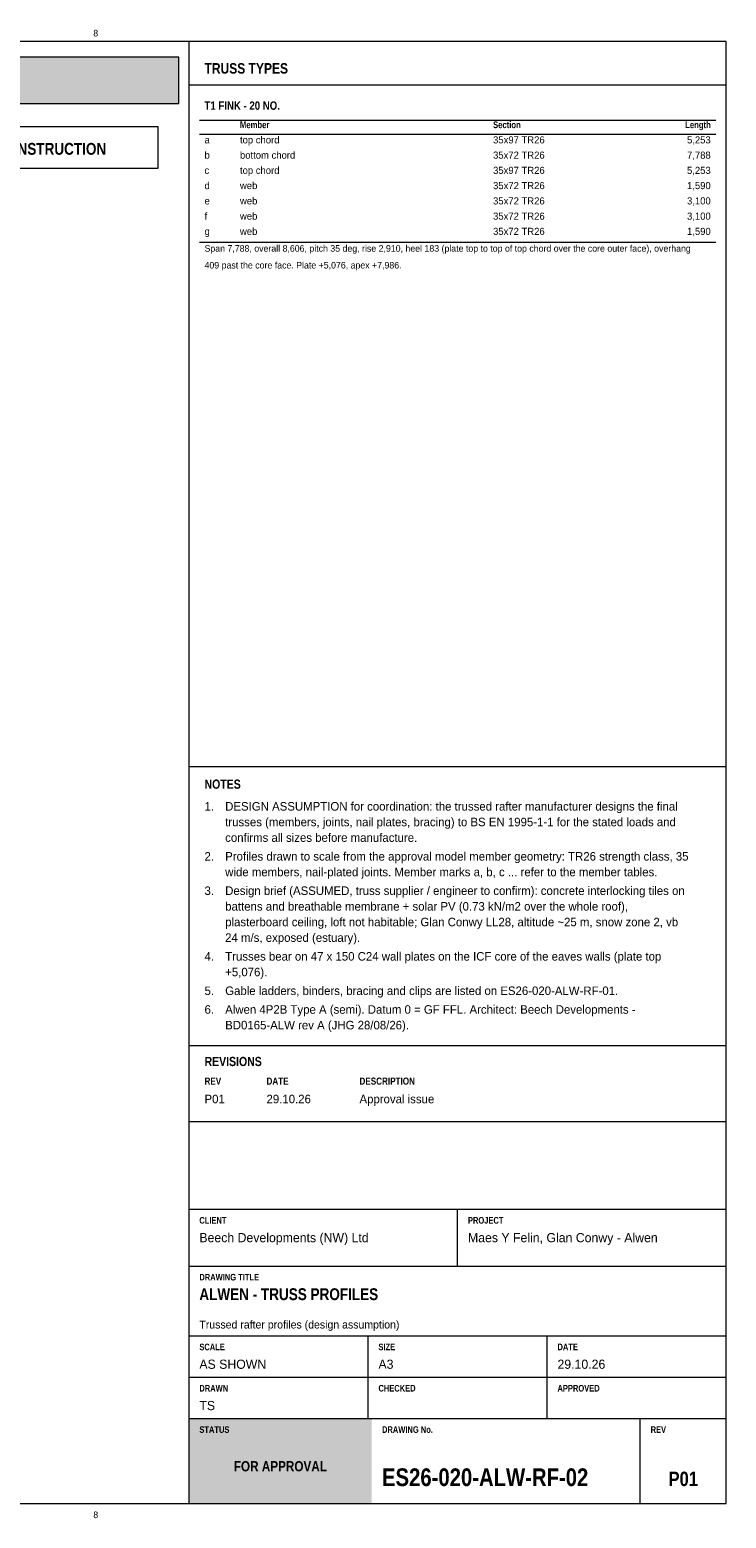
# Model space of a CAD drawing. Header units: millimetres. Extents: x 17 to 413, y 4 to 292.
# Tile 3 of 3: x 278 to 413, y 4 to 292. Entities that reach past the tile are written whole.
import ezdxf
from ezdxf.enums import TextEntityAlignment as Align

# ---------------------------------------------------------------- set-up
doc = ezdxf.new("R2010")
doc.units = ezdxf.units.MM
for name, color, linetype in [('FILL-TEAL', 7, 'Continuous'), ('FILL-WHITE', 7, 'Continuous'), ('LINE-INK', 7, 'Continuous'), ('LINE-RED', 7, 'Continuous'), ('LINE-TEAL', 7, 'Continuous'), ('TEXT-EPS', 7, 'Continuous'), ('TEXT-INK', 7, 'Continuous'), ('TEXT-RED', 7, 'Continuous'), ('TEXT-STEEL_GREY', 7, 'Continuous'), ('TEXT-TEAL', 7, 'Continuous'), ('TEXT-WHITE', 7, 'Continuous')]:
    doc.layers.add(name, color=color, linetype=linetype)
doc.styles.add('OpenSansCondensed-Bold', font='OpenSansCondensed-Bold.ttf')

msp = doc.modelspace()

# ---------------------------------------------------------------- hatches: boundary and pattern name
at = {"layer": 'FILL-TEAL', "true_color": 0x009e85}
h = msp.add_hatch(color=256, dxfattribs=at)
h.dxf.hatch_style = 1
h.paths.add_polyline_path([(309.01, 7), (344.37, 7), (344.37, 23.5), (309.01, 23.5)])
at = {"layer": 'FILL-WHITE', "true_color": 0xfff5f0}
h = msp.add_hatch(color=256, dxfattribs=at)
h.dxf.hatch_style = 1
h.paths.add_polyline_path([(23, 278), (307, 278), (307, 287), (23, 287)])

# ---------------------------------------------------------------- linework, layer by layer
at = {"layer": 'LINE-INK', "lineweight": 5}
for p, q in [((309, 7), (309, 290)), ((311, 274.8), (411, 274.8)), ((311, 272.05), (411, 272.05)), ((311, 251.18), (411, 251.18)), ((309, 149.68), (413, 149.68)), ((309, 95.7), (413, 95.7)), ((309, 81), (413, 81)), ((309, 64), (413, 64)), ((361, 53), (361, 64)), ((309, 53), (413, 53)), ((309, 39.5), (413, 39.5)), ((343.67, 31.5), (343.67, 39.5)), ((378.33, 31.5), (378.33, 39.5)), ((309, 31.5), (413, 31.5)), ((343.67, 23.5), (343.67, 31.5)), ((378.33, 23.5), (378.33, 31.5)), ((309, 23.5), (413, 23.5)), ((396.36, 7), (396.36, 23.5))]:
    msp.add_line(p, q, dxfattribs=at)
msp.add_lwpolyline([(20, 7), (413, 7), (413, 290), (20, 290)], close=True, dxfattribs=at)
at = {"layer": 'LINE-RED', "lineweight": 5}
for points in [[(23, 278), (307, 278), (307, 287), (23, 287)], [(226.21, 265.5), (303, 265.5), (303, 273.5), (226.21, 273.5)]]:
    msp.add_lwpolyline(points, close=True, dxfattribs=at)
at = {"layer": 'LINE-TEAL', "lineweight": 5}
msp.add_line((309, 281.6), (413, 281.6), dxfattribs=at)

# ---------------------------------------------------------------- texts
at = {"layer": 'TEXT-EPS', "style": 'OpenSansCondensed-Bold'}
msp.add_text('STATUS', height=1.27, dxfattribs=at).set_placement((311, 20.7))
at = {"layer": 'TEXT-INK', "style": 'OpenSansCondensed-Bold'}
for s, height, p in [('T1 FINK - 20 NO.', 1.6256, (312, 276.8)), ('NOTES', 1.778, (312, 145.38)), ('REVISIONS', 1.778, (312, 91.7)), ('ALWEN - TRUSS PROFILES', 2.286, (311, 46.4)), ('ES26-020-ALW-RF-02', 3.429, (346.36, 10.4))]:
    msp.add_text(s, height=height, dxfattribs=at).set_placement(p)
at = {"layer": 'TEXT-INK'}
for s, height, p in [('a', 1.37, (312, 270.29)), ('top chord', 1.372, (318.86, 270.29)), ('35x97 TR26', 1.372, (367.86, 270.29)), ('b', 1.37, (312, 267.34)), ('bottom chord', 1.3716, (318.86, 267.34)), ('35x72 TR26', 1.372, (367.86, 267.34)), ('c', 1.37, (312, 264.39)), ('top chord', 1.372, (318.86, 264.39)), ('35x97 TR26', 1.372, (367.86, 264.39)), ('d', 1.37, (312, 261.44)), ('web', 1.372, (318.86, 261.44)), ('35x72 TR26', 1.372, (367.86, 261.44)), ('e', 1.37, (312, 258.48)), ('web', 1.372, (318.86, 258.48)), ('35x72 TR26', 1.372, (367.86, 258.48)), ('f', 1.37, (312, 255.53)), ('web', 1.372, (318.86, 255.53)), ('35x72 TR26', 1.372, (367.86, 255.53)), ('g', 1.37, (312, 252.58)), ('web', 1.372, (318.86, 252.58)), ('35x72 TR26', 1.372, (367.86, 252.58)), ('1.', 1.651, (312, 141.15)), ('DESIGN ASSUMPTION for coordination: the trussed rafter manufacturer designs the final', 1.651, (316, 141.15)), ('trusses (members, joints, nail plates, bracing) to BS EN 1995-1-1 for the stated loads and', 1.651, (316, 138.12)), ('confirms all sizes before manufacture.', 1.651, (316, 135.1)), ('2.', 1.651, (312, 131.47)), ('Profiles drawn to scale from the approval model member geometry: TR26 strength class, 35', 1.651, (316, 131.47)), ('wide members, nail-plated joints. Member marks a, b, c ... refer to the member tables.', 1.651, (316, 128.44)), ('3.', 1.651, (312, 124.82)), ('Design brief (ASSUMED, truss supplier / engineer to confirm): concrete interlocking tiles on', 1.651, (316, 124.82)), ('battens and breathable membrane + solar PV (0.73 kN/m2 over the whole roof),', 1.651, (316, 121.79)), ('plasterboard ceiling, loft not habitable; Glan Conwy LL28, altitude ~25 m, snow zone 2, vb', 1.651, (316, 118.76)), ('24 m/s, exposed (estuary).', 1.651, (316, 115.74)), ('4.', 1.651, (312, 112.11)), ('Trusses bear on 47 x 150 C24 wall plates on the ICF core of the eaves walls (plate top', 1.651, (316, 112.11)), ('+5,076).', 1.651, (316, 109.08)), ('5.', 1.651, (312, 105.45)), ('Gable ladders, binders, bracing and clips are listed on ES26-020-ALW-RF-01.', 1.651, (316, 105.45)), ('6.', 1.651, (312, 101.83)), ('Alwen 4P2B Type A (semi). Datum 0 = GF FFL. Architect: Beech Developments -', 1.651, (316, 101.83)), ('BD0165-ALW rev A (JHG 28/08/26).', 1.651, (316, 98.8)), ('P01', 1.651, (312, 84.5)), ('29.10.26', 1.651, (324, 84.5)), ('Approval issue', 1.651, (342, 84.5)), ('Beech Developments (NW) Ltd', 1.778, (311, 57.6)), ('Maes Y Felin, Glan Conwy - Alwen', 1.778, (363, 57.6)), ('AS SHOWN', 1.778, (311, 33.1)), ('A3', 1.778, (345.67, 33.1)), ('29.10.26', 1.778, (380.33, 33.1)), ('TS', 1.778, (311, 25.1))]:
    msp.add_text(s, height=height, dxfattribs=at).set_placement(p)
for s, p in [('5,253', (410, 270.29)), ('7,788', (410, 267.34)), ('5,253', (410, 264.39)), ('1,590', (410, 261.44)), ('3,100', (410, 258.48)), ('3,100', (410, 255.53)), ('1,590', (410, 252.58))]:
    msp.add_text(s, height=1.372, dxfattribs=at).set_placement(p, align=Align.RIGHT)
at = {"layer": 'TEXT-INK', "style": 'OpenSansCondensed-Bold'}
msp.add_text('P01', height=2.794, dxfattribs=at).set_placement((404.68, 10.4), align=Align.CENTER)
at = {"layer": 'TEXT-RED', "style": 'OpenSansCondensed-Bold'}
msp.add_text('FOR APPROVAL - NOT FOR CONSTRUCTION', height=2.286, dxfattribs=at).set_placement((264.6, 268.1), align=Align.CENTER)
at = {"layer": 'TEXT-STEEL_GREY'}
for p in [(290.94, 291), (290.94, 4.2)]:
    msp.add_text('8', height=1.27, dxfattribs=at).set_placement(p, align=Align.CENTER)
at = {"layer": 'TEXT-STEEL_GREY', "style": 'OpenSansCondensed-Bold'}
for s, height, p in [('Member', 1.295, (318.86, 273.25)), ('Section', 1.295, (367.86, 273.25)), ('REV', 1.372, (312, 88.1)), ('DATE', 1.372, (324, 88.1)), ('DESCRIPTION', 1.3716, (342, 88.1)), ('CLIENT', 1.27, (311, 61.2)), ('PROJECT', 1.27, (363, 61.2)), ('DRAWING TITLE', 1.27, (311, 50.2)), ('SCALE', 1.27, (311, 36.7)), ('SIZE', 1.27, (345.67, 36.7)), ('DATE', 1.27, (380.33, 36.7)), ('DRAWN', 1.27, (311, 28.7)), ('CHECKED', 1.27, (345.67, 28.7)), ('APPROVED', 1.27, (380.33, 28.7)), ('DRAWING No.', 1.27, (346.36, 20.7)), ('REV', 1.27, (398.36, 20.7))]:
    msp.add_text(s, height=height, dxfattribs=at).set_placement(p)
msp.add_text('Length', height=1.295, dxfattribs=at).set_placement((410, 273.25), align=Align.RIGHT)
at = {"layer": 'TEXT-STEEL_GREY'}
for s, height, p in [('Span 7,788, overall 8,606, pitch 35 deg, rise 2,910, heel 183 (plate top to top of top chord over the core outer face), overhang', 1.27, (312, 249.33)), ('409 past the core face. Plate +5,076, apex +7,986.', 1.27, (312, 246.08)), ('Trussed rafter profiles (design assumption)', 1.524, (311, 40.9))]:
    msp.add_text(s, height=height, dxfattribs=at).set_placement(p)
at = {"layer": 'TEXT-TEAL', "style": 'OpenSansCondensed-Bold'}
msp.add_text('TRUSS TYPES', height=2.032, dxfattribs=at).set_placement((312, 283.8))
at = {"layer": 'TEXT-WHITE', "style": 'OpenSansCondensed-Bold'}
msp.add_text('FOR APPROVAL', height=1.9812, dxfattribs=at).set_placement((326.68, 13.25), align=Align.CENTER)

doc.saveas('drawing.dxf')
